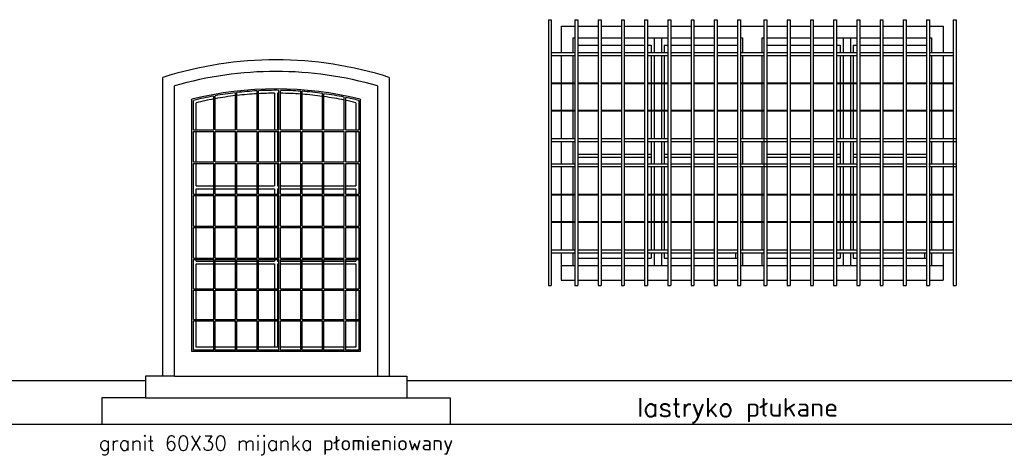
# Model space of a CAD drawing. Header units: millimetres. Extents: x 11979 to 23691, y 12825 to 41978.
# Tile 50 of 256: x 20874 to 21552, y 19437 to 19737. Entities that reach past the tile are written whole.
import ezdxf
from ezdxf.enums import TextEntityAlignment as Align

# ---------------------------------------------------------------- set-up
doc = ezdxf.new("R2010")
doc.units = ezdxf.units.MM
for name, color, linetype in [('-LI-WIDOK', 2, 'Continuous'), ('-TABELKA', 2, 'Continuous'), ('PROJEKTOWANE', 5, 'Continuous')]:
    doc.layers.add(name, color=color, linetype=linetype)
doc.styles.add('SIMPLEX', font='simplex')

msp = doc.modelspace()

# ---------------------------------------------------------------- linework, layer by layer
at = {"layer": '-LI-WIDOK'}
for p, q in [((21246.83, 19732.81), (21256.26, 19732.81)), ((21246.83, 19732.81), (21246.83, 19714.7)), ((21258.26, 19732.81), (21272.26, 19732.81)), ((21274.26, 19732.81), (21288.26, 19732.81)), ((21290.26, 19732.81), (21304.26, 19732.81)), ((21306.26, 19732.81), (21320.26, 19732.81)), ((21322.26, 19732.81), (21336.26, 19732.81)), ((21338.26, 19732.81), (21352.26, 19732.81)), ((21354.26, 19732.81), (21368.26, 19732.81)), ((21370.26, 19732.81), (21379.83, 19732.81)), ((21377.08, 19732.81), (21386.51, 19732.81)), ((21388.51, 19732.81), (21402.51, 19732.81)), ((21404.51, 19732.81), (21418.51, 19732.81)), ((21420.51, 19732.81), (21434.51, 19732.81)), ((21436.51, 19732.81), (21450.51, 19732.81)), ((21452.51, 19732.81), (21466.51, 19732.81)), ((21468.51, 19732.81), (21482.51, 19732.81)), ((21484.51, 19732.81), (21498.51, 19732.81)), ((21500.51, 19732.81), (21510.08, 19732.81)), ((21510.08, 19732.81), (21510.08, 19714.7)), ((21254.83, 19724.81), (21256.26, 19724.81)), ((21254.83, 19724.81), (21254.83, 19714.7)), ((21258.26, 19724.81), (21272.26, 19724.81)), ((21274.26, 19724.81), (21288.26, 19724.81)), ((21290.26, 19724.81), (21304.26, 19724.81)), ((21306.26, 19724.81), (21320.26, 19724.81)), ((21322.26, 19724.81), (21336.26, 19724.81)), ((21338.26, 19724.81), (21352.26, 19724.81)), ((21354.26, 19724.81), (21368.26, 19724.81)), ((21370.26, 19724.81), (21371.83, 19724.81)), ((21371.83, 19724.81), (21371.83, 19714.7)), ((21385.08, 19724.81), (21386.51, 19724.81)), ((21385.08, 19724.81), (21385.08, 19714.7)), ((21388.51, 19724.81), (21402.51, 19724.81)), ((21404.51, 19724.81), (21418.51, 19724.81)), ((21420.51, 19724.81), (21434.51, 19724.81)), ((21436.51, 19724.81), (21450.51, 19724.81)), ((21452.51, 19724.81), (21466.51, 19724.81)), ((21468.51, 19724.81), (21482.51, 19724.81)), ((21484.51, 19724.81), (21498.51, 19724.81)), ((21500.51, 19724.81), (21502.08, 19724.81)), ((21502.08, 19724.81), (21502.08, 19714.7)), ((21494.76, 19719.81), (21495.01, 19719.81)), ((21246.83, 19712.7), (21246.83, 19693.7)), ((21254.83, 19712.7), (21254.83, 19693.7)), ((21371.83, 19712.7), (21371.83, 19693.7)), ((21385.08, 19712.7), (21385.08, 19693.7)), ((21502.08, 19712.7), (21502.08, 19693.7)), ((21510.08, 19712.7), (21510.08, 19693.7)), ((20972.33, 19491.59), (20972.33, 19697.52)), ((21128.33, 19697.52), (21128.33, 19491.59)), ((20980.33, 19491.59), (20980.33, 19691.59)), ((21120.33, 19691.59), (21120.33, 19491.59)), ((21246.83, 19693.2), (21246.83, 19674.85)), ((21254.83, 19693.2), (21254.83, 19674.85)), ((21371.83, 19693.2), (21371.83, 19674.85)), ((21385.08, 19693.2), (21385.08, 19674.85)), ((21502.08, 19693.2), (21502.08, 19674.85)), ((21510.08, 19693.2), (21510.08, 19674.85)), ((21007.33, 19661.31), (21007.33, 19684.66)), ((21008.33, 19661.31), (21008.33, 19684.84)), ((21022.33, 19661.31), (21022.33, 19686.93)), ((21023.33, 19661.31), (21023.33, 19687.05)), ((21037.33, 19661.31), (21037.33, 19688.24)), ((21037.33, 19661.31), (21037.33, 19688.24)), ((21037.33, 19661.31), (21037.33, 19688.24)), ((21038.33, 19661.31), (21038.33, 19688.29)), ((21049.33, 19686.59), (21049.33, 19661.31)), ((21051.33, 19686.59), (21051.33, 19661.31)), ((21052.33, 19661.31), (21052.33, 19688.58)), ((21053.33, 19661.31), (21053.33, 19688.57)), ((21067.33, 19661.31), (21067.33, 19687.98)), ((21068.33, 19661.31), (21068.33, 19687.91)), ((21082.33, 19661.31), (21082.33, 19686.42)), ((21083.33, 19661.31), (21083.33, 19686.28)), ((21097.33, 19661.31), (21097.33, 19683.89)), ((21098.33, 19661.31), (21098.33, 19683.68)), ((20992.33, 19508.59), (20992.33, 19682.42)), ((20993.33, 19661.31), (20993.33, 19681.64)), ((20995.33, 19661.31), (20995.33, 19680.07)), ((21105.33, 19680.07), (21105.33, 19661.31)), ((21107.33, 19681.64), (21107.33, 19661.31)), ((21108.33, 19682.42), (21108.33, 19508.59)), ((21246.83, 19674.35), (21246.83, 19655.35)), ((21254.83, 19674.35), (21254.83, 19655.35)), ((21371.83, 19674.35), (21371.83, 19655.35)), ((21385.08, 19674.35), (21385.08, 19655.35)), ((21502.08, 19674.35), (21502.08, 19655.35)), ((21510.08, 19674.35), (21510.08, 19655.35)), ((20993.33, 19661.31), (21007.33, 19661.31)), ((20993.33, 19639.21), (20993.33, 19660.31)), ((20993.33, 19660.31), (21007.33, 19660.31)), ((20995.33, 19639.21), (20995.33, 19660.31)), ((21007.33, 19639.21), (21007.33, 19660.31)), ((21008.33, 19661.31), (21022.33, 19661.31)), ((21008.33, 19639.21), (21008.33, 19660.31)), ((21008.33, 19660.31), (21022.33, 19660.31)), ((21022.33, 19639.21), (21022.33, 19660.31)), ((21023.33, 19661.31), (21037.33, 19661.31)), ((21023.33, 19639.21), (21023.33, 19660.31)), ((21023.33, 19660.31), (21037.33, 19660.31)), ((21037.33, 19639.21), (21037.33, 19660.31)), ((21037.33, 19639.21), (21037.33, 19660.31)), ((21037.33, 19639.21), (21037.33, 19660.31)), ((21038.33, 19661.31), (21052.33, 19661.31)), ((21038.33, 19639.21), (21038.33, 19660.31)), ((21038.33, 19660.31), (21052.33, 19660.31)), ((21049.33, 19660.31), (21049.33, 19639.21)), ((21051.33, 19660.31), (21051.33, 19639.21)), ((21052.33, 19639.21), (21052.33, 19660.31)), ((21053.33, 19661.31), (21067.33, 19661.31)), ((21053.33, 19639.21), (21053.33, 19660.31)), ((21053.33, 19660.31), (21067.33, 19660.31)), ((21067.33, 19639.21), (21067.33, 19660.31)), ((21068.33, 19661.31), (21082.33, 19661.31)), ((21068.33, 19639.21), (21068.33, 19660.31)), ((21068.33, 19660.31), (21082.33, 19660.31)), ((21082.33, 19639.21), (21082.33, 19660.31)), ((21083.33, 19661.31), (21097.33, 19661.31)), ((21083.33, 19639.21), (21083.33, 19660.31)), ((21083.33, 19660.31), (21097.33, 19660.31)), ((21097.33, 19639.21), (21097.33, 19660.31)), ((21098.33, 19661.31), (21107.33, 19661.31)), ((21098.33, 19639.21), (21098.33, 19660.31)), ((21098.33, 19660.31), (21107.33, 19660.31)), ((21105.33, 19660.31), (21105.33, 19639.21)), ((21107.33, 19660.31), (21107.33, 19639.21)), ((21246.83, 19653.35), (21246.83, 19638)), ((21254.83, 19653.35), (21254.83, 19638)), ((21371.83, 19653.35), (21371.83, 19638)), ((21385.08, 19653.35), (21385.08, 19638)), ((21502.08, 19653.35), (21502.08, 19638)), ((21510.08, 19653.35), (21510.08, 19638)), ((20993.33, 19639.21), (21007.33, 19639.21)), ((20993.33, 19617.11), (20993.33, 19638.21)), ((20993.33, 19638.21), (21007.33, 19638.21)), ((20995.33, 19622.72), (20995.33, 19638.21)), ((21007.33, 19617.11), (21007.33, 19638.21)), ((21008.33, 19639.21), (21022.33, 19639.21)), ((21008.33, 19617.11), (21008.33, 19638.21)), ((21008.33, 19638.21), (21022.33, 19638.21)), ((21022.33, 19617.11), (21022.33, 19638.21)), ((21023.33, 19639.21), (21037.33, 19639.21)), ((21023.33, 19617.11), (21023.33, 19638.21)), ((21023.33, 19638.21), (21037.33, 19638.21)), ((21037.33, 19617.11), (21037.33, 19638.21)), ((21037.33, 19617.11), (21037.33, 19638.21)), ((21037.33, 19617.11), (21037.33, 19638.21)), ((21038.33, 19639.21), (21052.33, 19639.21)), ((21038.33, 19617.11), (21038.33, 19638.21)), ((21038.33, 19638.21), (21052.33, 19638.21)), ((21049.33, 19638.21), (21049.33, 19622.72)), ((21051.33, 19638.21), (21051.33, 19622.72)), ((21052.33, 19617.11), (21052.33, 19638.21)), ((21053.33, 19639.21), (21067.33, 19639.21)), ((21053.33, 19617.11), (21053.33, 19638.21)), ((21053.33, 19638.21), (21067.33, 19638.21)), ((21067.33, 19617.11), (21067.33, 19638.21)), ((21068.33, 19639.21), (21082.33, 19639.21)), ((21068.33, 19617.11), (21068.33, 19638.21)), ((21068.33, 19638.21), (21082.33, 19638.21)), ((21082.33, 19617.11), (21082.33, 19638.21)), ((21083.33, 19639.21), (21097.33, 19639.21)), ((21083.33, 19617.11), (21083.33, 19638.21)), ((21083.33, 19638.21), (21097.33, 19638.21)), ((21097.33, 19617.11), (21097.33, 19638.21)), ((21098.33, 19639.21), (21107.33, 19639.21)), ((21098.33, 19617.11), (21098.33, 19638.21)), ((21098.33, 19638.21), (21107.33, 19638.21)), ((21105.33, 19638.21), (21105.33, 19622.72)), ((21107.33, 19638.21), (21107.33, 19617.11)), ((21246.83, 19636), (21246.83, 19617)), ((21254.83, 19636), (21254.83, 19617)), ((21371.83, 19636), (21371.83, 19617)), ((21385.08, 19636), (21385.08, 19617)), ((21502.08, 19636), (21502.08, 19617)), ((21510.08, 19636), (21510.08, 19617)), ((20995.33, 19622.72), (21007.33, 19622.72)), ((21008.33, 19622.72), (21022.33, 19622.72)), ((21023.33, 19622.72), (21037.33, 19622.72)), ((21038.33, 19622.72), (21049.33, 19622.72)), ((21051.33, 19622.72), (21052.33, 19622.72)), ((21053.33, 19622.72), (21067.33, 19622.72)), ((21068.33, 19622.72), (21082.33, 19622.72)), ((21083.33, 19622.72), (21097.33, 19622.72)), ((21098.33, 19622.72), (21105.33, 19622.72)), ((20993.33, 19617.11), (21007.33, 19617.11)), ((20993.33, 19595.01), (20993.33, 19616.11)), ((20993.33, 19616.11), (21007.33, 19616.11)), ((20995.33, 19617.11), (20995.33, 19620.72)), ((20995.33, 19620.72), (21007.33, 19620.72)), ((20995.33, 19595.01), (20995.33, 19616.11)), ((21007.33, 19595.01), (21007.33, 19616.11)), ((21008.33, 19620.72), (21022.33, 19620.72)), ((21008.33, 19617.11), (21022.33, 19617.11)), ((21008.33, 19595.01), (21008.33, 19616.11)), ((21008.33, 19616.11), (21022.33, 19616.11)), ((21022.33, 19595.01), (21022.33, 19616.11)), ((21023.33, 19620.72), (21037.33, 19620.72)), ((21023.33, 19617.11), (21037.33, 19617.11)), ((21023.33, 19595.01), (21023.33, 19616.11)), ((21023.33, 19616.11), (21037.33, 19616.11)), ((21037.33, 19595.01), (21037.33, 19616.11)), ((21037.33, 19595.01), (21037.33, 19616.11)), ((21037.33, 19595.01), (21037.33, 19616.11)), ((21038.33, 19620.72), (21049.33, 19620.72)), ((21038.33, 19617.11), (21052.33, 19617.11)), ((21038.33, 19595.01), (21038.33, 19616.11)), ((21038.33, 19616.11), (21052.33, 19616.11)), ((21049.33, 19620.72), (21049.33, 19617.11)), ((21049.33, 19616.11), (21049.33, 19595.01)), ((21051.33, 19620.72), (21051.33, 19617.11)), ((21051.33, 19620.72), (21052.33, 19620.72)), ((21051.33, 19616.11), (21051.33, 19595.01)), ((21052.33, 19595.01), (21052.33, 19616.11)), ((21053.33, 19620.72), (21067.33, 19620.72)), ((21053.33, 19617.11), (21067.33, 19617.11)), ((21053.33, 19595.01), (21053.33, 19616.11)), ((21053.33, 19616.11), (21067.33, 19616.11)), ((21067.33, 19595.01), (21067.33, 19616.11)), ((21068.33, 19620.72), (21082.33, 19620.72)), ((21068.33, 19617.11), (21082.33, 19617.11)), ((21068.33, 19595.01), (21068.33, 19616.11)), ((21068.33, 19616.11), (21082.33, 19616.11)), ((21082.33, 19595.01), (21082.33, 19616.11)), ((21083.33, 19620.72), (21097.33, 19620.72)), ((21083.33, 19617.11), (21097.33, 19617.11)), ((21083.33, 19595.01), (21083.33, 19616.11)), ((21083.33, 19616.11), (21097.33, 19616.11)), ((21097.33, 19595.01), (21097.33, 19616.11)), ((21098.33, 19620.72), (21105.33, 19620.72)), ((21098.33, 19617.11), (21107.33, 19617.11)), ((21098.33, 19595.01), (21098.33, 19616.11)), ((21098.33, 19616.11), (21107.33, 19616.11)), ((21105.33, 19620.72), (21105.33, 19617.11)), ((21105.33, 19616.11), (21105.33, 19595.01)), ((21107.33, 19616.11), (21107.33, 19595.01)), ((21246.83, 19616.5), (21246.83, 19598.15)), ((21254.83, 19616.5), (21254.83, 19598.15)), ((21371.83, 19616.5), (21371.83, 19598.15)), ((21385.08, 19616.5), (21385.08, 19598.15)), ((21502.08, 19616.5), (21502.08, 19598.15)), ((21510.08, 19616.5), (21510.08, 19598.15)), ((21246.83, 19597.65), (21246.83, 19578.65)), ((21254.83, 19597.65), (21254.83, 19578.65)), ((21371.83, 19597.65), (21371.83, 19578.65)), ((21385.08, 19597.65), (21385.08, 19578.65)), ((21502.08, 19597.65), (21502.08, 19578.65)), ((21510.08, 19597.65), (21510.08, 19578.65)), ((20993.33, 19595.01), (21007.33, 19595.01)), ((20993.33, 19572.9), (20993.33, 19594.01)), ((20993.33, 19594.01), (21007.33, 19594.01)), ((20995.33, 19572.9), (20995.33, 19594.01)), ((21007.33, 19572.9), (21007.33, 19594.01)), ((21008.33, 19595.01), (21022.33, 19595.01)), ((21008.33, 19572.9), (21008.33, 19594.01)), ((21008.33, 19594.01), (21022.33, 19594.01)), ((21022.33, 19572.9), (21022.33, 19594.01)), ((21023.33, 19595.01), (21037.33, 19595.01)), ((21023.33, 19572.9), (21023.33, 19594.01)), ((21023.33, 19594.01), (21037.33, 19594.01)), ((21037.33, 19572.9), (21037.33, 19594.01)), ((21037.33, 19572.9), (21037.33, 19594.01)), ((21037.33, 19572.9), (21037.33, 19594.01)), ((21038.33, 19595.01), (21052.33, 19595.01)), ((21038.33, 19572.9), (21038.33, 19594.01)), ((21038.33, 19594.01), (21052.33, 19594.01)), ((21049.33, 19594.01), (21049.33, 19572.9)), ((21051.33, 19594.01), (21051.33, 19572.9)), ((21052.33, 19572.9), (21052.33, 19594.01)), ((21053.33, 19595.01), (21067.33, 19595.01)), ((21053.33, 19572.9), (21053.33, 19594.01)), ((21053.33, 19594.01), (21067.33, 19594.01)), ((21067.33, 19572.9), (21067.33, 19594.01)), ((21068.33, 19595.01), (21082.33, 19595.01)), ((21068.33, 19572.9), (21068.33, 19594.01)), ((21068.33, 19594.01), (21082.33, 19594.01)), ((21082.33, 19572.9), (21082.33, 19594.01)), ((21083.33, 19595.01), (21097.33, 19595.01)), ((21083.33, 19572.9), (21083.33, 19594.01)), ((21083.33, 19594.01), (21097.33, 19594.01)), ((21097.33, 19572.9), (21097.33, 19594.01)), ((21098.33, 19595.01), (21107.33, 19595.01)), ((21098.33, 19572.9), (21098.33, 19594.01)), ((21098.33, 19594.01), (21107.33, 19594.01)), ((21105.33, 19594.01), (21105.33, 19572.9)), ((21107.33, 19594.01), (21107.33, 19551.8)), ((21246.83, 19576.65), (21246.83, 19567.81)), ((21254.83, 19576.65), (21254.83, 19567.81)), ((21366.83, 19576.65), (21366.83, 19572.81)), ((21371.83, 19576.65), (21371.83, 19567.81)), ((21385.08, 19576.65), (21385.08, 19567.81)), ((21497.08, 19576.65), (21497.08, 19572.81)), ((21502.08, 19576.65), (21502.08, 19567.81)), ((21510.08, 19576.65), (21510.08, 19567.81)), ((20993.33, 19572.9), (21007.33, 19572.9)), ((20993.33, 19551.8), (20993.33, 19571.9)), ((20993.33, 19571.9), (21007.33, 19571.9)), ((20995.33, 19570.94), (20995.33, 19571.9)), ((20995.33, 19570.94), (21007.33, 19570.94)), ((20995.33, 19551.8), (20995.33, 19568.94)), ((20995.33, 19568.94), (21007.33, 19568.94)), ((21007.33, 19551.8), (21007.33, 19571.9)), ((21008.33, 19572.9), (21022.33, 19572.9)), ((21008.33, 19551.8), (21008.33, 19571.9)), ((21008.33, 19571.9), (21022.33, 19571.9)), ((21008.33, 19570.94), (21022.33, 19570.94)), ((21008.33, 19568.94), (21022.33, 19568.94)), ((21022.33, 19551.8), (21022.33, 19571.9)), ((21023.33, 19572.9), (21037.33, 19572.9)), ((21023.33, 19551.8), (21023.33, 19571.9)), ((21023.33, 19571.9), (21037.33, 19571.9)), ((21023.33, 19570.94), (21037.33, 19570.94)), ((21023.33, 19568.94), (21037.33, 19568.94)), ((21037.33, 19551.8), (21037.33, 19571.9)), ((21037.33, 19551.8), (21037.33, 19571.9)), ((21037.33, 19551.8), (21037.33, 19571.9)), ((21038.33, 19572.9), (21052.33, 19572.9)), ((21038.33, 19551.8), (21038.33, 19571.9)), ((21038.33, 19571.9), (21052.33, 19571.9)), ((21038.33, 19570.94), (21049.33, 19570.94)), ((21038.33, 19568.94), (21049.33, 19568.94)), ((21049.33, 19571.9), (21049.33, 19570.94)), ((21049.33, 19568.94), (21049.33, 19551.8)), ((21051.33, 19571.9), (21051.33, 19570.94)), ((21051.33, 19570.94), (21052.33, 19570.94)), ((21051.33, 19568.94), (21051.33, 19551.8)), ((21051.33, 19568.94), (21052.33, 19568.94)), ((21052.33, 19551.8), (21052.33, 19571.9)), ((21053.33, 19572.9), (21067.33, 19572.9)), ((21053.33, 19551.8), (21053.33, 19571.9)), ((21053.33, 19571.9), (21067.33, 19571.9)), ((21053.33, 19570.94), (21067.33, 19570.94)), ((21053.33, 19568.94), (21067.33, 19568.94)), ((21067.33, 19551.8), (21067.33, 19571.9)), ((21068.33, 19572.9), (21082.33, 19572.9)), ((21068.33, 19551.8), (21068.33, 19571.9)), ((21068.33, 19571.9), (21082.33, 19571.9)), ((21068.33, 19570.94), (21082.33, 19570.94)), ((21068.33, 19568.94), (21082.33, 19568.94)), ((21082.33, 19551.8), (21082.33, 19571.9)), ((21083.33, 19572.9), (21097.33, 19572.9)), ((21083.33, 19551.8), (21083.33, 19571.9)), ((21083.33, 19571.9), (21097.33, 19571.9)), ((21083.33, 19570.94), (21097.33, 19570.94)), ((21083.33, 19568.94), (21097.33, 19568.94)), ((21097.33, 19551.8), (21097.33, 19571.9)), ((21098.33, 19572.9), (21107.33, 19572.9)), ((21098.33, 19551.8), (21098.33, 19571.9)), ((21098.33, 19571.9), (21107.33, 19571.9)), ((21098.33, 19570.94), (21105.33, 19570.94)), ((21098.33, 19568.94), (21105.33, 19568.94)), ((21105.33, 19571.9), (21105.33, 19570.94)), ((21105.33, 19568.94), (21105.33, 19551.8)), ((21246.83, 19567.81), (21256.26, 19567.81)), ((21246.83, 19567.81), (21246.83, 19557.81)), ((21258.26, 19567.81), (21272.26, 19567.81)), ((21274.26, 19567.81), (21288.26, 19567.81)), ((21290.26, 19567.81), (21304.26, 19567.81)), ((21306.26, 19567.81), (21320.26, 19567.81)), ((21322.26, 19567.81), (21336.26, 19567.81)), ((21338.26, 19567.81), (21352.26, 19567.81)), ((21354.26, 19567.81), (21368.26, 19567.81)), ((21370.26, 19567.81), (21379.83, 19567.81)), ((21377.08, 19567.81), (21386.51, 19567.81)), ((21388.51, 19567.81), (21402.51, 19567.81)), ((21404.51, 19567.81), (21418.51, 19567.81)), ((21420.51, 19567.81), (21434.51, 19567.81)), ((21436.51, 19567.81), (21450.51, 19567.81)), ((21452.51, 19567.81), (21466.51, 19567.81)), ((21468.51, 19567.81), (21482.51, 19567.81)), ((21484.51, 19567.81), (21498.51, 19567.81)), ((21500.51, 19567.81), (21510.08, 19567.81)), ((21510.08, 19567.81), (21510.08, 19557.81)), ((21246.83, 19557.81), (21256.26, 19557.81)), ((21258.26, 19557.81), (21272.26, 19557.81)), ((21274.26, 19557.81), (21288.26, 19557.81)), ((21290.26, 19557.81), (21304.26, 19557.81)), ((21306.26, 19557.81), (21320.26, 19557.81)), ((21322.26, 19557.81), (21336.26, 19557.81)), ((21338.26, 19557.81), (21352.26, 19557.81)), ((21354.26, 19557.81), (21368.26, 19557.81)), ((21370.26, 19557.81), (21379.83, 19557.81)), ((21377.08, 19557.81), (21386.51, 19557.81)), ((21388.51, 19557.81), (21402.51, 19557.81)), ((21404.51, 19557.81), (21418.51, 19557.81)), ((21420.51, 19557.81), (21434.51, 19557.81)), ((21436.51, 19557.81), (21450.51, 19557.81)), ((21452.51, 19557.81), (21466.51, 19557.81)), ((21468.51, 19557.81), (21482.51, 19557.81)), ((21484.51, 19557.81), (21498.51, 19557.81)), ((21500.51, 19557.81), (21510.08, 19557.81)), ((20993.33, 19551.8), (21007.33, 19551.8)), ((20993.33, 19530.7), (20993.33, 19550.8)), ((20993.33, 19550.8), (21007.33, 19550.8)), ((20995.33, 19530.7), (20995.33, 19550.8)), ((21007.33, 19530.7), (21007.33, 19550.8)), ((21008.33, 19551.8), (21022.33, 19551.8)), ((21008.33, 19530.7), (21008.33, 19550.8)), ((21008.33, 19550.8), (21022.33, 19550.8)), ((21022.33, 19530.7), (21022.33, 19550.8)), ((21023.33, 19551.8), (21037.33, 19551.8)), ((21023.33, 19530.7), (21023.33, 19550.8)), ((21023.33, 19550.8), (21037.33, 19550.8)), ((21037.33, 19530.7), (21037.33, 19550.8)), ((21037.33, 19530.7), (21037.33, 19550.8)), ((21037.33, 19530.7), (21037.33, 19550.8)), ((21038.33, 19551.8), (21052.33, 19551.8)), ((21038.33, 19530.7), (21038.33, 19550.8)), ((21038.33, 19550.8), (21052.33, 19550.8)), ((21049.33, 19550.8), (21049.33, 19530.7)), ((21051.33, 19550.8), (21051.33, 19530.7)), ((21052.33, 19530.7), (21052.33, 19550.8)), ((21053.33, 19551.8), (21067.33, 19551.8)), ((21053.33, 19530.7), (21053.33, 19550.8)), ((21053.33, 19550.8), (21067.33, 19550.8)), ((21067.33, 19530.7), (21067.33, 19550.8)), ((21068.33, 19551.8), (21082.33, 19551.8)), ((21068.33, 19530.7), (21068.33, 19550.8)), ((21068.33, 19550.8), (21082.33, 19550.8)), ((21082.33, 19530.7), (21082.33, 19550.8)), ((21083.33, 19551.8), (21097.33, 19551.8)), ((21083.33, 19530.7), (21083.33, 19550.8)), ((21083.33, 19550.8), (21097.33, 19550.8)), ((21097.33, 19530.7), (21097.33, 19550.8)), ((21098.33, 19551.8), (21107.33, 19551.8)), ((21098.33, 19530.7), (21098.33, 19550.8)), ((21098.33, 19550.8), (21107.33, 19550.8)), ((21105.33, 19550.8), (21105.33, 19530.7)), ((21107.33, 19550.8), (21107.33, 19509.59)), ((20993.33, 19530.7), (21007.33, 19530.7)), ((20993.33, 19509.59), (20993.33, 19529.7)), ((20993.33, 19529.7), (21007.33, 19529.7)), ((20995.33, 19511.59), (20995.33, 19529.7)), ((21007.33, 19509.59), (21007.33, 19529.7)), ((21008.33, 19530.7), (21022.33, 19530.7)), ((21008.33, 19509.59), (21008.33, 19529.7)), ((21008.33, 19529.7), (21022.33, 19529.7)), ((21022.33, 19509.59), (21022.33, 19529.7)), ((21023.33, 19530.7), (21037.33, 19530.7)), ((21023.33, 19509.59), (21023.33, 19529.7)), ((21023.33, 19529.7), (21037.33, 19529.7)), ((21037.33, 19509.59), (21037.33, 19529.7)), ((21037.33, 19509.59), (21037.33, 19529.7)), ((21037.33, 19509.59), (21037.33, 19529.7)), ((21038.33, 19530.7), (21052.33, 19530.7)), ((21038.33, 19509.59), (21038.33, 19529.7)), ((21038.33, 19529.7), (21052.33, 19529.7)), ((21049.33, 19529.7), (21049.33, 19511.59)), ((21051.33, 19529.7), (21051.33, 19511.59)), ((21052.33, 19509.59), (21052.33, 19529.7)), ((21053.33, 19530.7), (21067.33, 19530.7)), ((21053.33, 19509.59), (21053.33, 19529.7)), ((21053.33, 19529.7), (21067.33, 19529.7)), ((21067.33, 19509.59), (21067.33, 19529.7)), ((21068.33, 19530.7), (21082.33, 19530.7)), ((21068.33, 19509.59), (21068.33, 19529.7)), ((21068.33, 19529.7), (21082.33, 19529.7)), ((21082.33, 19509.59), (21082.33, 19529.7)), ((21083.33, 19530.7), (21097.33, 19530.7)), ((21083.33, 19509.59), (21083.33, 19529.7)), ((21083.33, 19529.7), (21097.33, 19529.7)), ((21097.33, 19509.59), (21097.33, 19529.7)), ((21098.33, 19530.7), (21107.33, 19530.7)), ((21098.33, 19509.59), (21098.33, 19529.7)), ((21098.33, 19529.7), (21107.33, 19529.7)), ((21105.33, 19529.7), (21105.33, 19511.59)), ((21108.33, 19508.59), (20992.33, 19508.59)), ((21007.33, 19509.59), (20993.33, 19509.59)), ((21007.33, 19511.59), (20995.33, 19511.59)), ((21022.33, 19511.59), (21008.33, 19511.59)), ((21022.33, 19509.59), (21008.33, 19509.59)), ((21037.33, 19511.59), (21023.33, 19511.59)), ((21037.33, 19509.59), (21023.33, 19509.59)), ((21052.33, 19511.59), (21038.33, 19511.59)), ((21052.33, 19509.59), (21038.33, 19509.59)), ((21067.33, 19511.59), (21053.33, 19511.59)), ((21067.33, 19509.59), (21053.33, 19509.59)), ((21082.33, 19511.59), (21068.33, 19511.59)), ((21082.33, 19509.59), (21068.33, 19509.59)), ((21097.33, 19511.59), (21083.33, 19511.59)), ((21097.33, 19509.59), (21083.33, 19509.59)), ((21105.33, 19511.59), (21098.33, 19511.59)), ((21107.33, 19509.59), (21098.33, 19509.59)), ((20382.33, 19488.59), (20960.33, 19488.59)), ((20960.33, 19491.59), (20960.33, 19476.59)), ((20980.33, 19491.59), (20960.33, 19491.59)), ((20980.33, 19491.59), (21120.33, 19491.59)), ((21120.33, 19491.59), (21140.33, 19491.59)), ((21140.33, 19491.59), (21140.33, 19476.59)), ((21140.33, 19488.59), (21596.33, 19488.59)), ((20930.33, 19476.59), (20930.33, 19458.59)), ((20960.33, 19476.59), (20930.33, 19476.59)), ((20960.33, 19476.59), (21140.33, 19476.59)), ((21140.33, 19476.59), (21170.33, 19476.59)), ((21170.33, 19476.59), (21170.33, 19458.59)), ((20382.33, 19458.59), (22082.33, 19458.59))]:
    msp.add_line(p, q, dxfattribs=at)
for radius, start, end in [(258, 72.40266, 107.59734), (250, 73.7398, 106.2602), (238, 75.89513, 104.10487), (237, 100.45333, 103.91643), (237, 96.78497, 100.20759), (235, 96.84299, 100.29541), (237, 93.14438, 96.54157), (235, 93.17117, 96.59749), (237, 89.51649, 92.90229), (235, 90.24381, 92.92701), (235, 89.51237, 89.75619), (237, 85.88664, 89.27472), (235, 85.85158, 89.26854), (237, 82.24016, 85.64423), (235, 82.17371, 85.60708), (237, 78.56172, 81.9961), (235, 78.46304, 81.92753), (237, 76.08357, 78.31496), (235, 100.54331, 103.53519), (235, 76.46481, 78.21409)]:
    msp.add_arc((21050.33, 19451.59), radius, start, end, dxfattribs=at)
at = {"layer": '-TABELKA'}
for p, q in [((21238.01, 19737.27), (21238.01, 19554.08)), ((21238.01, 19737.27), (21240.01, 19737.27)), ((21240.01, 19737.27), (21240.01, 19554.08)), ((21256.26, 19737.27), (21256.26, 19554.08)), ((21256.26, 19737.27), (21258.26, 19737.27)), ((21258.26, 19737.27), (21258.26, 19554.08)), ((21272.26, 19737.27), (21272.26, 19554.08)), ((21272.26, 19737.27), (21274.26, 19737.27)), ((21274.26, 19737.27), (21274.26, 19554.08)), ((21288.26, 19737.27), (21288.26, 19554.08)), ((21288.26, 19737.27), (21290.26, 19737.27)), ((21290.26, 19737.27), (21290.26, 19554.08)), ((21304.26, 19737.27), (21304.26, 19554.08)), ((21304.26, 19737.27), (21306.26, 19737.27)), ((21306.26, 19737.27), (21306.26, 19554.08)), ((21306.26, 19737.27), (21306.26, 19554.08)), ((21320.26, 19737.27), (21320.26, 19554.08)), ((21320.26, 19737.27), (21322.26, 19737.27)), ((21322.26, 19737.27), (21322.26, 19554.08)), ((21336.26, 19737.27), (21336.26, 19554.08)), ((21336.26, 19737.27), (21338.26, 19737.27)), ((21338.26, 19737.27), (21338.26, 19554.08)), ((21352.26, 19737.27), (21352.26, 19554.08)), ((21352.26, 19737.27), (21354.26, 19737.27)), ((21354.26, 19737.27), (21354.26, 19554.08)), ((21368.26, 19737.27), (21368.26, 19554.08)), ((21368.26, 19737.27), (21370.26, 19737.27)), ((21368.26, 19737.27), (21368.26, 19554.08)), ((21368.26, 19737.27), (21370.26, 19737.27)), ((21370.26, 19737.27), (21370.26, 19554.08)), ((21370.26, 19737.27), (21370.26, 19554.08)), ((21386.51, 19737.27), (21386.51, 19554.08)), ((21386.51, 19737.27), (21388.51, 19737.27)), ((21388.51, 19737.27), (21388.51, 19554.08)), ((21402.51, 19737.27), (21402.51, 19554.08)), ((21402.51, 19737.27), (21404.51, 19737.27)), ((21404.51, 19737.27), (21404.51, 19554.08)), ((21418.51, 19737.27), (21418.51, 19554.08)), ((21418.51, 19737.27), (21420.51, 19737.27)), ((21420.51, 19737.27), (21420.51, 19554.08)), ((21434.51, 19737.27), (21434.51, 19554.08)), ((21434.51, 19737.27), (21436.51, 19737.27)), ((21436.51, 19737.27), (21436.51, 19554.08)), ((21436.51, 19737.27), (21436.51, 19554.08)), ((21450.51, 19737.27), (21450.51, 19554.08)), ((21450.51, 19737.27), (21452.51, 19737.27)), ((21452.51, 19737.27), (21452.51, 19554.08)), ((21466.51, 19737.27), (21466.51, 19554.08)), ((21466.51, 19737.27), (21468.51, 19737.27)), ((21468.51, 19737.27), (21468.51, 19554.08)), ((21482.51, 19737.27), (21482.51, 19554.08)), ((21482.51, 19737.27), (21484.51, 19737.27)), ((21484.51, 19737.27), (21484.51, 19554.08)), ((21498.51, 19737.27), (21498.51, 19554.08)), ((21498.51, 19737.27), (21500.51, 19737.27)), ((21500.51, 19737.27), (21500.51, 19554.08)), ((21516.91, 19737.27), (21516.91, 19554.08)), ((21516.91, 19737.27), (21518.91, 19737.27)), ((21518.91, 19737.27), (21518.91, 19554.08)), ((21240.01, 19714.7), (21256.26, 19714.7)), ((21240.01, 19712.7), (21256.26, 19712.7)), ((21258.26, 19714.7), (21272.26, 19714.7)), ((21258.26, 19712.7), (21272.26, 19712.7)), ((21274.26, 19714.7), (21288.26, 19714.7)), ((21274.26, 19712.7), (21288.26, 19712.7)), ((21290.26, 19714.7), (21304.26, 19714.7)), ((21290.26, 19712.7), (21304.26, 19712.7)), ((21306.26, 19714.7), (21320.26, 19714.7)), ((21306.26, 19712.7), (21320.26, 19712.7)), ((21322.26, 19714.7), (21336.26, 19714.7)), ((21322.26, 19712.7), (21336.26, 19712.7)), ((21338.26, 19714.7), (21352.26, 19714.7)), ((21338.26, 19712.7), (21352.26, 19712.7)), ((21354.26, 19714.7), (21368.26, 19714.7)), ((21354.26, 19712.7), (21368.26, 19712.7)), ((21370.26, 19714.7), (21386.66, 19714.7)), ((21370.26, 19714.7), (21386.51, 19714.7)), ((21370.26, 19712.7), (21386.66, 19712.7)), ((21370.26, 19712.7), (21386.51, 19712.7)), ((21388.51, 19714.7), (21402.51, 19714.7)), ((21388.51, 19712.7), (21402.51, 19712.7)), ((21404.51, 19714.7), (21418.51, 19714.7)), ((21404.51, 19712.7), (21418.51, 19712.7)), ((21420.51, 19714.7), (21434.51, 19714.7)), ((21420.51, 19712.7), (21434.51, 19712.7)), ((21436.51, 19714.7), (21450.51, 19714.7)), ((21436.51, 19712.7), (21450.51, 19712.7)), ((21452.51, 19714.7), (21466.51, 19714.7)), ((21452.51, 19712.7), (21466.51, 19712.7)), ((21468.51, 19714.7), (21482.51, 19714.7)), ((21468.51, 19712.7), (21482.51, 19712.7)), ((21484.51, 19714.7), (21498.51, 19714.7)), ((21484.51, 19712.7), (21498.51, 19712.7)), ((21500.51, 19714.7), (21516.91, 19714.7)), ((21500.51, 19712.7), (21516.91, 19712.7)), ((21240.01, 19693.7), (21256.26, 19693.7)), ((21240.01, 19693.2), (21256.26, 19693.2)), ((21258.26, 19693.7), (21272.26, 19693.7)), ((21258.26, 19693.2), (21272.26, 19693.2)), ((21274.26, 19693.7), (21288.26, 19693.7)), ((21274.26, 19693.2), (21288.26, 19693.2)), ((21290.26, 19693.7), (21304.26, 19693.7)), ((21290.26, 19693.2), (21304.26, 19693.2)), ((21306.26, 19693.7), (21320.26, 19693.7)), ((21306.26, 19693.2), (21320.26, 19693.2)), ((21322.26, 19693.7), (21336.26, 19693.7)), ((21322.26, 19693.2), (21336.26, 19693.2)), ((21338.26, 19693.7), (21352.26, 19693.7)), ((21338.26, 19693.2), (21352.26, 19693.2)), ((21354.26, 19693.7), (21368.26, 19693.7)), ((21354.26, 19693.2), (21368.26, 19693.2)), ((21370.26, 19693.7), (21386.66, 19693.7)), ((21370.26, 19693.7), (21386.51, 19693.7)), ((21370.26, 19693.2), (21386.66, 19693.2)), ((21370.26, 19693.2), (21386.51, 19693.2)), ((21388.51, 19693.7), (21402.51, 19693.7)), ((21388.51, 19693.2), (21402.51, 19693.2)), ((21404.51, 19693.7), (21418.51, 19693.7)), ((21404.51, 19693.2), (21418.51, 19693.2)), ((21420.51, 19693.7), (21434.51, 19693.7)), ((21420.51, 19693.2), (21434.51, 19693.2)), ((21436.51, 19693.7), (21450.51, 19693.7)), ((21436.51, 19693.2), (21450.51, 19693.2)), ((21452.51, 19693.7), (21466.51, 19693.7)), ((21452.51, 19693.2), (21466.51, 19693.2)), ((21468.51, 19693.7), (21482.51, 19693.7)), ((21468.51, 19693.2), (21482.51, 19693.2)), ((21484.51, 19693.7), (21498.51, 19693.7)), ((21484.51, 19693.2), (21498.51, 19693.2)), ((21500.51, 19693.7), (21516.91, 19693.7)), ((21500.51, 19693.2), (21516.91, 19693.2)), ((21240.01, 19674.85), (21256.26, 19674.85)), ((21240.01, 19674.35), (21256.26, 19674.35)), ((21258.26, 19674.85), (21272.26, 19674.85)), ((21258.26, 19674.35), (21272.26, 19674.35)), ((21274.26, 19674.85), (21288.26, 19674.85)), ((21274.26, 19674.35), (21288.26, 19674.35)), ((21290.26, 19674.85), (21304.26, 19674.85)), ((21290.26, 19674.35), (21304.26, 19674.35)), ((21306.26, 19674.85), (21320.26, 19674.85)), ((21306.26, 19674.35), (21320.26, 19674.35)), ((21322.26, 19674.85), (21336.26, 19674.85)), ((21322.26, 19674.35), (21336.26, 19674.35)), ((21338.26, 19674.85), (21352.26, 19674.85)), ((21338.26, 19674.35), (21352.26, 19674.35)), ((21354.26, 19674.85), (21368.26, 19674.85)), ((21354.26, 19674.35), (21368.26, 19674.35)), ((21370.26, 19674.85), (21386.66, 19674.85)), ((21370.26, 19674.85), (21386.51, 19674.85)), ((21370.26, 19674.35), (21386.66, 19674.35)), ((21370.26, 19674.35), (21386.51, 19674.35)), ((21388.51, 19674.85), (21402.51, 19674.85)), ((21388.51, 19674.35), (21402.51, 19674.35)), ((21404.51, 19674.85), (21418.51, 19674.85)), ((21404.51, 19674.35), (21418.51, 19674.35)), ((21420.51, 19674.85), (21434.51, 19674.85)), ((21420.51, 19674.35), (21434.51, 19674.35)), ((21436.51, 19674.85), (21450.51, 19674.85)), ((21436.51, 19674.35), (21450.51, 19674.35)), ((21452.51, 19674.85), (21466.51, 19674.85)), ((21452.51, 19674.35), (21466.51, 19674.35)), ((21468.51, 19674.85), (21482.51, 19674.85)), ((21468.51, 19674.35), (21482.51, 19674.35)), ((21484.51, 19674.85), (21498.51, 19674.85)), ((21484.51, 19674.35), (21498.51, 19674.35)), ((21500.51, 19674.85), (21516.91, 19674.85)), ((21500.51, 19674.35), (21516.91, 19674.35)), ((21240.01, 19655.35), (21256.26, 19655.35)), ((21240.01, 19653.35), (21256.26, 19653.35)), ((21258.26, 19655.35), (21272.26, 19655.35)), ((21258.26, 19653.35), (21272.26, 19653.35)), ((21274.26, 19655.35), (21288.26, 19655.35)), ((21274.26, 19653.35), (21288.26, 19653.35)), ((21290.26, 19655.35), (21304.26, 19655.35)), ((21290.26, 19653.35), (21304.26, 19653.35)), ((21306.26, 19655.35), (21320.26, 19655.35)), ((21306.26, 19653.35), (21320.26, 19653.35)), ((21322.26, 19655.35), (21336.26, 19655.35)), ((21322.26, 19653.35), (21336.26, 19653.35)), ((21338.26, 19655.35), (21352.26, 19655.35)), ((21338.26, 19653.35), (21352.26, 19653.35)), ((21354.26, 19655.35), (21368.26, 19655.35)), ((21354.26, 19653.35), (21368.26, 19653.35)), ((21370.26, 19655.35), (21388.66, 19655.35)), ((21370.26, 19655.35), (21386.51, 19655.35)), ((21370.26, 19653.35), (21388.66, 19653.35)), ((21370.26, 19653.35), (21386.51, 19653.35)), ((21388.51, 19655.35), (21402.51, 19655.35)), ((21388.51, 19653.35), (21402.51, 19653.35)), ((21404.51, 19655.35), (21418.51, 19655.35)), ((21404.51, 19653.35), (21418.51, 19653.35)), ((21420.51, 19655.35), (21434.51, 19655.35)), ((21420.51, 19653.35), (21434.51, 19653.35)), ((21436.51, 19655.35), (21450.51, 19655.35)), ((21436.51, 19653.35), (21450.51, 19653.35)), ((21452.51, 19655.35), (21466.51, 19655.35)), ((21452.51, 19653.35), (21466.51, 19653.35)), ((21468.51, 19655.35), (21482.51, 19655.35)), ((21468.51, 19653.35), (21482.51, 19653.35)), ((21484.51, 19655.35), (21498.51, 19655.35)), ((21484.51, 19653.35), (21498.51, 19653.35)), ((21500.51, 19655.35), (21518.91, 19655.35)), ((21500.51, 19653.35), (21518.91, 19653.35)), ((21240.01, 19638), (21256.33, 19638)), ((21240.01, 19636), (21256.26, 19636)), ((21258.26, 19638), (21272.26, 19638)), ((21258.26, 19636), (21272.26, 19636)), ((21274.26, 19638), (21288.26, 19638)), ((21274.26, 19636), (21288.26, 19636)), ((21290.26, 19638), (21304.26, 19638)), ((21290.26, 19636), (21304.26, 19636)), ((21306.26, 19638), (21320.26, 19638)), ((21306.26, 19636), (21320.26, 19636)), ((21322.26, 19638), (21336.26, 19638)), ((21322.26, 19636), (21336.26, 19636)), ((21338.26, 19638), (21352.26, 19638)), ((21338.26, 19636), (21352.26, 19636)), ((21354.26, 19638), (21368.26, 19638)), ((21354.26, 19636), (21368.26, 19636)), ((21370.01, 19638), (21388.66, 19638)), ((21370.01, 19636), (21388.66, 19636)), ((21370.26, 19638), (21386.58, 19638)), ((21370.26, 19636), (21386.51, 19636)), ((21388.51, 19638), (21402.51, 19638)), ((21388.51, 19636), (21402.51, 19636)), ((21404.51, 19638), (21418.51, 19638)), ((21404.51, 19636), (21418.51, 19636)), ((21420.51, 19638), (21434.51, 19638)), ((21420.51, 19636), (21434.51, 19636)), ((21436.51, 19638), (21450.51, 19638)), ((21436.51, 19636), (21450.51, 19636)), ((21452.51, 19638), (21466.51, 19638)), ((21452.51, 19636), (21466.51, 19636)), ((21468.51, 19638), (21482.51, 19638)), ((21468.51, 19636), (21482.51, 19636)), ((21484.51, 19638), (21498.51, 19638)), ((21484.51, 19636), (21498.51, 19636)), ((21500.26, 19638), (21518.91, 19638)), ((21500.26, 19636), (21518.91, 19636)), ((21240.01, 19617), (21256.26, 19617)), ((21240.01, 19616.5), (21256.26, 19616.5)), ((21258.26, 19617), (21272.26, 19617)), ((21258.26, 19616.5), (21272.26, 19616.5)), ((21274.26, 19617), (21288.26, 19617)), ((21274.26, 19616.5), (21288.26, 19616.5)), ((21290.26, 19617), (21304.26, 19617)), ((21290.26, 19616.5), (21304.26, 19616.5)), ((21306.26, 19617), (21320.26, 19617)), ((21306.26, 19616.5), (21320.26, 19616.5)), ((21322.26, 19617), (21336.26, 19617)), ((21322.26, 19616.5), (21336.26, 19616.5)), ((21338.26, 19617), (21352.26, 19617)), ((21338.26, 19616.5), (21352.26, 19616.5)), ((21354.26, 19617), (21368.26, 19617)), ((21354.26, 19616.5), (21368.26, 19616.5)), ((21370.26, 19617), (21386.66, 19617)), ((21370.26, 19617), (21386.51, 19617)), ((21370.26, 19616.5), (21386.66, 19616.5)), ((21370.26, 19616.5), (21386.51, 19616.5)), ((21388.51, 19617), (21402.51, 19617)), ((21388.51, 19616.5), (21402.51, 19616.5)), ((21404.51, 19617), (21418.51, 19617)), ((21404.51, 19616.5), (21418.51, 19616.5)), ((21420.51, 19617), (21434.51, 19617)), ((21420.51, 19616.5), (21434.51, 19616.5)), ((21436.51, 19617), (21450.51, 19617)), ((21436.51, 19616.5), (21450.51, 19616.5)), ((21452.51, 19617), (21466.51, 19617)), ((21452.51, 19616.5), (21466.51, 19616.5)), ((21468.51, 19617), (21482.51, 19617)), ((21468.51, 19616.5), (21482.51, 19616.5)), ((21484.51, 19617), (21498.51, 19617)), ((21484.51, 19616.5), (21498.51, 19616.5)), ((21500.51, 19617), (21516.91, 19617)), ((21500.51, 19616.5), (21516.91, 19616.5)), ((21240.01, 19598.15), (21256.26, 19598.15)), ((21240.01, 19597.65), (21256.26, 19597.65)), ((21258.26, 19598.15), (21272.26, 19598.15)), ((21258.26, 19597.65), (21272.26, 19597.65)), ((21274.26, 19598.15), (21288.26, 19598.15)), ((21274.26, 19597.65), (21288.26, 19597.65)), ((21290.26, 19598.15), (21304.26, 19598.15)), ((21290.26, 19597.65), (21304.26, 19597.65)), ((21306.26, 19598.15), (21320.26, 19598.15)), ((21306.26, 19597.65), (21320.26, 19597.65)), ((21322.26, 19598.15), (21336.26, 19598.15)), ((21322.26, 19597.65), (21336.26, 19597.65)), ((21338.26, 19598.15), (21352.26, 19598.15)), ((21338.26, 19597.65), (21352.26, 19597.65)), ((21354.26, 19598.15), (21368.26, 19598.15)), ((21354.26, 19597.65), (21368.26, 19597.65)), ((21370.26, 19598.15), (21386.66, 19598.15)), ((21370.26, 19598.15), (21386.51, 19598.15)), ((21370.26, 19597.65), (21386.66, 19597.65)), ((21370.26, 19597.65), (21386.51, 19597.65)), ((21388.51, 19598.15), (21402.51, 19598.15)), ((21388.51, 19597.65), (21402.51, 19597.65)), ((21404.51, 19598.15), (21418.51, 19598.15)), ((21404.51, 19597.65), (21418.51, 19597.65)), ((21420.51, 19598.15), (21434.51, 19598.15)), ((21420.51, 19597.65), (21434.51, 19597.65)), ((21436.51, 19598.15), (21450.51, 19598.15)), ((21436.51, 19597.65), (21450.51, 19597.65)), ((21452.51, 19598.15), (21466.51, 19598.15)), ((21452.51, 19597.65), (21466.51, 19597.65)), ((21468.51, 19598.15), (21482.51, 19598.15)), ((21468.51, 19597.65), (21482.51, 19597.65)), ((21484.51, 19598.15), (21498.51, 19598.15)), ((21484.51, 19597.65), (21498.51, 19597.65)), ((21500.51, 19598.15), (21516.91, 19598.15)), ((21500.51, 19597.65), (21516.91, 19597.65)), ((21240.01, 19578.65), (21256.26, 19578.65)), ((21240.01, 19576.65), (21256.26, 19576.65)), ((21258.26, 19578.65), (21272.26, 19578.65)), ((21258.26, 19576.65), (21272.26, 19576.65)), ((21274.26, 19578.65), (21288.26, 19578.65)), ((21274.26, 19576.65), (21288.26, 19576.65)), ((21290.26, 19578.65), (21304.26, 19578.65)), ((21290.26, 19576.65), (21304.26, 19576.65)), ((21306.26, 19578.65), (21320.26, 19578.65)), ((21306.26, 19576.65), (21320.26, 19576.65)), ((21322.26, 19578.65), (21336.26, 19578.65)), ((21322.26, 19576.65), (21336.26, 19576.65)), ((21338.26, 19578.65), (21352.26, 19578.65)), ((21338.26, 19576.65), (21352.26, 19576.65)), ((21354.26, 19578.65), (21368.26, 19578.65)), ((21354.26, 19576.65), (21368.26, 19576.65)), ((21370.26, 19578.65), (21386.51, 19578.65)), ((21370.26, 19576.65), (21386.66, 19576.65)), ((21370.26, 19576.65), (21386.51, 19576.65)), ((21370.33, 19578.65), (21386.66, 19578.65)), ((21388.51, 19578.65), (21402.51, 19578.65)), ((21388.51, 19576.65), (21402.51, 19576.65)), ((21404.51, 19578.65), (21418.51, 19578.65)), ((21404.51, 19576.65), (21418.51, 19576.65)), ((21420.51, 19578.65), (21434.51, 19578.65)), ((21420.51, 19576.65), (21434.51, 19576.65)), ((21436.51, 19578.65), (21450.51, 19578.65)), ((21436.51, 19576.65), (21450.51, 19576.65)), ((21452.51, 19578.65), (21466.51, 19578.65)), ((21452.51, 19576.65), (21466.51, 19576.65)), ((21468.51, 19578.65), (21482.51, 19578.65)), ((21468.51, 19576.65), (21482.51, 19576.65)), ((21484.51, 19578.65), (21498.51, 19578.65)), ((21484.51, 19576.65), (21498.51, 19576.65)), ((21500.51, 19576.65), (21516.91, 19576.65)), ((21500.58, 19578.65), (21516.91, 19578.65)), ((21238.01, 19554.08), (21240.01, 19554.08)), ((21256.26, 19554.08), (21258.26, 19554.08)), ((21272.26, 19554.08), (21274.26, 19554.08)), ((21288.26, 19554.08), (21290.26, 19554.08)), ((21304.26, 19554.08), (21306.26, 19554.08)), ((21320.26, 19554.08), (21322.26, 19554.08)), ((21336.26, 19554.08), (21338.26, 19554.08)), ((21352.26, 19554.08), (21354.26, 19554.08)), ((21368.26, 19554.08), (21370.26, 19554.08)), ((21368.26, 19554.08), (21370.26, 19554.08)), ((21386.51, 19554.08), (21388.51, 19554.08)), ((21402.51, 19554.08), (21404.51, 19554.08)), ((21418.51, 19554.08), (21420.51, 19554.08)), ((21434.51, 19554.08), (21436.51, 19554.08)), ((21450.51, 19554.08), (21452.51, 19554.08)), ((21466.51, 19554.08), (21468.51, 19554.08)), ((21482.51, 19554.08), (21484.51, 19554.08)), ((21498.51, 19554.08), (21500.51, 19554.08)), ((21516.91, 19554.08), (21518.91, 19554.08))]:
    msp.add_line(p, q, dxfattribs=at)
at = {"layer": 'PROJEKTOWANE'}
for p, q in [((21310.83, 19724.81), (21310.83, 19714.7)), ((21315.83, 19724.81), (21315.83, 19714.7)), ((21441.08, 19724.81), (21441.08, 19714.7)), ((21446.08, 19724.81), (21446.08, 19714.7)), ((21258.58, 19719.81), (21272.26, 19719.81)), ((21274.26, 19719.81), (21288.26, 19719.81)), ((21290.26, 19719.81), (21304.26, 19719.81)), ((21306.26, 19719.81), (21308.83, 19719.81)), ((21308.83, 19719.81), (21308.83, 19714.7)), ((21317.83, 19719.81), (21320.26, 19719.81)), ((21317.83, 19719.81), (21317.83, 19714.7)), ((21322.26, 19719.81), (21336.26, 19719.81)), ((21338.26, 19719.81), (21352.26, 19719.81)), ((21354.26, 19719.81), (21368.26, 19719.81)), ((21364.51, 19719.81), (21364.76, 19719.81)), ((21388.83, 19719.81), (21402.51, 19719.81)), ((21404.51, 19719.81), (21418.51, 19719.81)), ((21420.51, 19719.81), (21434.51, 19719.81)), ((21436.51, 19719.81), (21439.08, 19719.81)), ((21439.08, 19719.81), (21439.08, 19714.7)), ((21448.08, 19719.81), (21450.51, 19719.81)), ((21448.08, 19719.81), (21448.08, 19714.7)), ((21452.51, 19719.81), (21466.51, 19719.81)), ((21468.51, 19719.81), (21482.51, 19719.81)), ((21484.51, 19719.81), (21498.51, 19719.81)), ((21308.83, 19712.7), (21308.83, 19693.7)), ((21310.83, 19712.7), (21310.83, 19693.7)), ((21315.83, 19712.7), (21315.83, 19693.7)), ((21317.83, 19712.7), (21317.83, 19693.7)), ((21439.08, 19712.7), (21439.08, 19693.7)), ((21441.08, 19712.7), (21441.08, 19693.7)), ((21446.08, 19712.7), (21446.08, 19693.7)), ((21448.08, 19712.7), (21448.08, 19693.7)), ((21308.83, 19693.2), (21308.83, 19674.85)), ((21310.83, 19693.2), (21310.83, 19674.85)), ((21315.83, 19693.2), (21315.83, 19674.85)), ((21317.83, 19693.2), (21317.83, 19674.85)), ((21439.08, 19693.2), (21439.08, 19674.85)), ((21441.08, 19693.2), (21441.08, 19674.85)), ((21446.08, 19693.2), (21446.08, 19674.85)), ((21448.08, 19693.2), (21448.08, 19674.85)), ((21308.83, 19674.35), (21308.83, 19655.35)), ((21310.83, 19674.35), (21310.83, 19655.35)), ((21315.83, 19674.35), (21315.83, 19655.35)), ((21317.83, 19674.35), (21317.83, 19655.35)), ((21439.08, 19674.35), (21439.08, 19655.35)), ((21441.08, 19674.35), (21441.08, 19655.35)), ((21446.08, 19674.35), (21446.08, 19655.35)), ((21448.08, 19674.35), (21448.08, 19655.35)), ((21308.83, 19653.35), (21308.83, 19644.51)), ((21310.83, 19653.35), (21310.83, 19638)), ((21315.83, 19653.35), (21315.83, 19638)), ((21317.83, 19653.35), (21317.83, 19644.51)), ((21439.08, 19653.35), (21439.08, 19644.51)), ((21441.08, 19653.35), (21441.08, 19638)), ((21446.08, 19653.35), (21446.08, 19638)), ((21448.08, 19653.35), (21448.08, 19644.51)), ((21258.33, 19644.51), (21272.01, 19644.51)), ((21274.26, 19644.51), (21288.26, 19644.51)), ((21290.26, 19644.51), (21304.26, 19644.51)), ((21306.26, 19644.51), (21308.83, 19644.51)), ((21308.83, 19644.51), (21308.83, 19638)), ((21317.83, 19644.51), (21317.83, 19638)), ((21317.83, 19644.51), (21320.26, 19644.51)), ((21322.26, 19644.51), (21336.26, 19644.51)), ((21338.26, 19644.51), (21352.26, 19644.51)), ((21354.26, 19644.51), (21368.26, 19644.51)), ((21388.58, 19644.51), (21402.26, 19644.51)), ((21404.51, 19644.51), (21418.51, 19644.51)), ((21420.51, 19644.51), (21434.51, 19644.51)), ((21436.51, 19644.51), (21439.08, 19644.51)), ((21439.08, 19644.51), (21439.08, 19638)), ((21448.08, 19644.51), (21448.08, 19638)), ((21448.08, 19644.51), (21450.51, 19644.51)), ((21452.51, 19644.51), (21466.51, 19644.51)), ((21468.51, 19644.51), (21482.51, 19644.51)), ((21484.51, 19644.51), (21498.51, 19644.51)), ((21258.33, 19642.51), (21272.01, 19642.51)), ((21274.26, 19642.51), (21288.26, 19642.51)), ((21290.26, 19642.51), (21304.26, 19642.51)), ((21306.26, 19642.51), (21308.83, 19642.51)), ((21308.83, 19636), (21308.83, 19617)), ((21310.83, 19636), (21310.83, 19617)), ((21315.83, 19636), (21315.83, 19617)), ((21317.83, 19642.51), (21320.26, 19642.51)), ((21317.83, 19636), (21317.83, 19617)), ((21322.26, 19642.51), (21336.26, 19642.51)), ((21338.26, 19642.51), (21352.26, 19642.51)), ((21354.26, 19642.51), (21368.26, 19642.51)), ((21388.58, 19642.51), (21402.26, 19642.51)), ((21404.51, 19642.51), (21418.51, 19642.51)), ((21420.51, 19642.51), (21434.51, 19642.51)), ((21436.51, 19642.51), (21439.08, 19642.51)), ((21439.08, 19636), (21439.08, 19617)), ((21441.08, 19636), (21441.08, 19617)), ((21446.08, 19636), (21446.08, 19617)), ((21448.08, 19642.51), (21450.51, 19642.51)), ((21448.08, 19636), (21448.08, 19617)), ((21452.51, 19642.51), (21466.51, 19642.51)), ((21468.51, 19642.51), (21482.51, 19642.51)), ((21484.51, 19642.51), (21498.51, 19642.51)), ((21308.83, 19616.5), (21308.83, 19598.15)), ((21310.83, 19616.5), (21310.83, 19598.15)), ((21315.83, 19616.5), (21315.83, 19598.15)), ((21317.83, 19616.5), (21317.83, 19598.15)), ((21439.08, 19616.5), (21439.08, 19598.15)), ((21441.08, 19616.5), (21441.08, 19598.15)), ((21446.08, 19616.5), (21446.08, 19598.15)), ((21448.08, 19616.5), (21448.08, 19598.15)), ((21308.83, 19597.65), (21308.83, 19578.65)), ((21310.83, 19597.65), (21310.83, 19578.65)), ((21315.83, 19597.65), (21315.83, 19578.65)), ((21317.83, 19597.65), (21317.83, 19578.65)), ((21439.08, 19597.65), (21439.08, 19578.65)), ((21441.08, 19597.65), (21441.08, 19578.65)), ((21446.08, 19597.65), (21446.08, 19578.65)), ((21448.08, 19597.65), (21448.08, 19578.65)), ((21308.83, 19576.65), (21308.83, 19572.81)), ((21310.83, 19576.65), (21310.83, 19567.81)), ((21315.83, 19576.65), (21315.83, 19567.81)), ((21317.83, 19576.65), (21317.83, 19572.81)), ((21439.08, 19576.65), (21439.08, 19572.81)), ((21441.08, 19576.65), (21441.08, 19567.81)), ((21446.08, 19576.65), (21446.08, 19567.81)), ((21448.08, 19576.65), (21448.08, 19572.81)), ((21258.26, 19572.81), (21272.26, 19572.81)), ((21274.26, 19572.81), (21288.26, 19572.81)), ((21290.26, 19572.81), (21304.26, 19572.81)), ((21306.26, 19572.81), (21308.83, 19572.81)), ((21317.83, 19572.81), (21320.26, 19572.81)), ((21322.26, 19572.81), (21336.26, 19572.81)), ((21338.26, 19572.81), (21352.26, 19572.81)), ((21354.26, 19572.81), (21368.26, 19572.81)), ((21388.51, 19572.81), (21402.51, 19572.81)), ((21404.51, 19572.81), (21418.51, 19572.81)), ((21420.51, 19572.81), (21434.51, 19572.81)), ((21436.51, 19572.81), (21439.08, 19572.81)), ((21448.08, 19572.81), (21450.51, 19572.81)), ((21452.51, 19572.81), (21466.51, 19572.81)), ((21468.51, 19572.81), (21482.51, 19572.81)), ((21484.51, 19572.81), (21498.51, 19572.81))]:
    msp.add_line(p, q, dxfattribs=at)

# ---------------------------------------------------------------- texts
at = {"layer": 'PROJEKTOWANE', "style": 'SIMPLEX'}
msp.add_text('lastryko płukane', height=12.8, dxfattribs=at).set_placement((21368.33, 19467.99), align=Align.MIDDLE)
msp.add_text('granit 60X30 mijanka płomieniowany', height=10, dxfattribs=at).set_placement((21050.33, 19445.46), align=Align.MIDDLE_CENTER)

doc.saveas('drawing.dxf')
